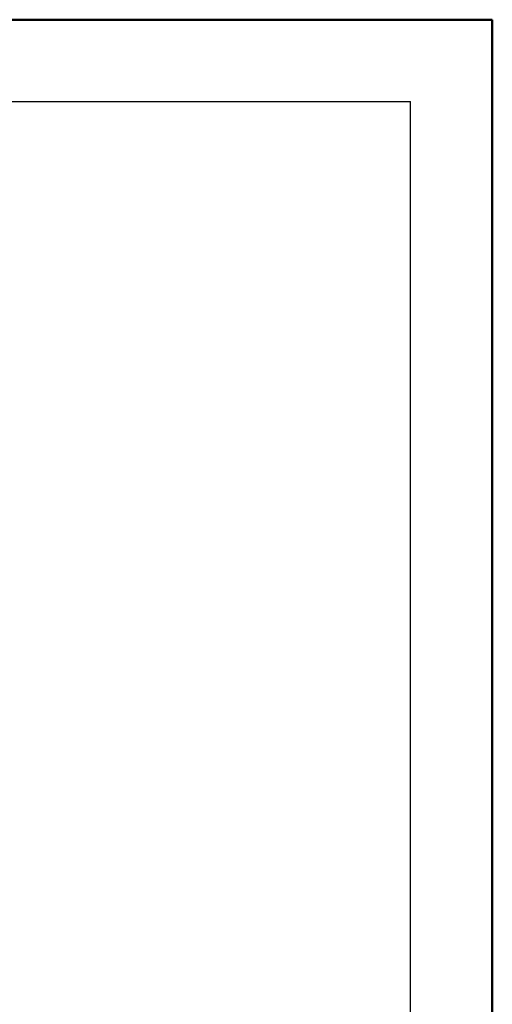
# Model space of a CAD drawing. Header units: millimetres. Extents: x 0 to 210, y 0 to 297.
# Tile 80 of 80: x 181 to 210, y 237 to 297. Entities that reach past the tile are written whole.
import ezdxf

# ---------------------------------------------------------------- set-up
doc = ezdxf.new("R2010")
doc.units = ezdxf.units.MM

msp = doc.modelspace()

# ---------------------------------------------------------------- linework, layer by layer
at = {"color": 7, "linetype": 'Continuous', "lineweight": 50}
for p in [(0.0788, 297.2148), (210.0788, 0.2148), (210.0788, 292.2148)]:
    msp.add_line(p, (210.0788, 297.2148), dxfattribs=at)
at = {"color": 7, "linetype": 'Continuous', "lineweight": 25}
for p in [(10.0788, 292.2148), (205.0788, 5.2148)]:
    msp.add_line(p, (205.0788, 292.2148), dxfattribs=at)

doc.saveas('drawing.dxf')
